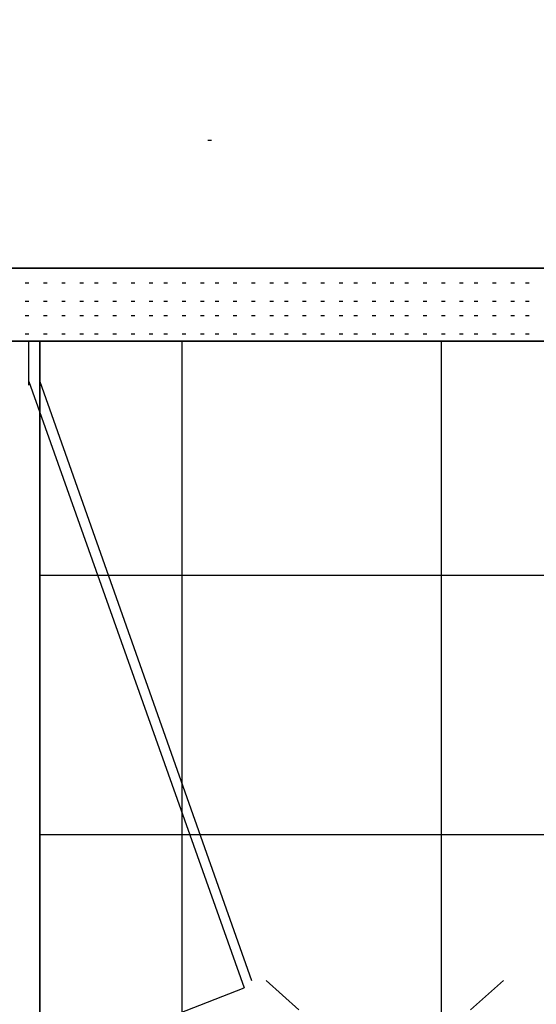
# Model space of a CAD drawing. Header units: millimetres. Extents: x 46 to 491, y -41 to 547.
# Tile 19 of 140: x 85 to 91, y 102 to 113. Entities that reach past the tile are written whole.
import ezdxf
from ezdxf import colors
from ezdxf.entities.mleader import LeaderData, LeaderLine
from ezdxf.math import Vec2, Vec3

# ---------------------------------------------------------------- set-up
doc = ezdxf.new("R2010")
doc.units = ezdxf.units.MM
doc.header["$LTSCALE"] = 10
doc.layers.add('_IE_adresy', color=173, linetype='Continuous')
doc.layers.add('xref', color=252, linetype='Continuous')
doc.styles.add('EEP_adresy', font='ARIALNI.TTF', dxfattribs={"width": 0.9, "height": 20})

# ---------------------------------------------------------------- blocks, each defined once
blk = doc.blocks.new('stacja')
at = {"color": 9, "lineweight": 25}
for points in [[(70.231, 59.351333), (104.605667, 59.351333), (104.605667, 60.198), (20.616334, 60.198), (20.616334, 59.351333)], [(31.115, 51.350333), (31.919334, 51.392666), (32.723667, 51.562), (33.485667, 51.858333)]]:
    blk.add_lwpolyline(points, dxfattribs=at)
blk.add_lwpolyline([(41.613667, 41.105666), (41.613667, 48.979666), (40.132, 48.979666), (40.132, 59.351333), (31.115, 59.351333), (31.115, 49.826333), (23.114, 49.826333), (23.114, 41.105666), (30.607, 41.105666), (30.607, 39.581666), (40.132, 39.581666), (40.132, 41.105666)], close=True, dxfattribs=at)
for points in [[(33.062334, 61.679666), (33.062334, 61.679666), (33.104667, 61.679666), (33.104667, 61.679666)], [(20.616334, 60.198), (20.616334, 60.198), (104.605667, 60.198), (104.605667, 60.198)], [(30.945667, 60.028666), (30.945667, 60.028666), (30.988, 60.028666), (30.988, 60.028666)], [(31.157334, 60.028666), (31.157334, 60.028666), (31.199667, 60.028666), (31.199667, 60.028666)], [(31.369, 60.028666), (31.369, 60.028666), (31.411334, 60.028666), (31.411334, 60.028666)], [(31.580667, 60.028666), (31.580667, 60.028666), (31.623, 60.028666), (31.623, 60.028666)], [(31.75, 60.028666), (31.75, 60.028666), (31.792334, 60.028666), (31.792334, 60.028666)], [(31.961667, 60.028666), (31.961667, 60.028666), (32.004, 60.028666), (32.004, 60.028666)], [(32.173334, 60.028666), (32.173334, 60.028666), (32.215667, 60.028666), (32.215667, 60.028666)], [(32.385, 60.028666), (32.385, 60.028666), (32.427334, 60.028666), (32.427334, 60.028666)], [(32.554334, 60.028666), (32.554334, 60.028666), (32.596667, 60.028666), (32.596667, 60.028666)], [(32.766, 60.028666), (32.766, 60.028666), (32.808334, 60.028666), (32.808334, 60.028666)], [(32.977667, 60.028666), (32.977667, 60.028666), (33.02, 60.028666), (33.02, 60.028666)], [(33.147, 60.028666), (33.147, 60.028666), (33.189334, 60.028666), (33.189334, 60.028666)], [(33.358667, 60.028666), (33.358667, 60.028666), (33.401, 60.028666), (33.401, 60.028666)], [(33.570334, 60.028666), (33.570334, 60.028666), (33.612667, 60.028666), (33.612667, 60.028666)], [(33.782, 60.028666), (33.782, 60.028666), (33.824334, 60.028666), (33.824334, 60.028666)], [(33.951334, 60.028666), (33.951334, 60.028666), (33.993667, 60.028666), (33.993667, 60.028666)], [(34.163, 60.028666), (34.163, 60.028666), (34.205334, 60.028666), (34.205334, 60.028666)], [(34.374667, 60.028666), (34.374667, 60.028666), (34.417, 60.028666), (34.417, 60.028666)], [(34.586334, 60.028666), (34.586334, 60.028666), (34.628667, 60.028666), (34.628667, 60.028666)], [(34.755667, 60.028666), (34.755667, 60.028666), (34.798, 60.028666), (34.798, 60.028666)], [(34.967334, 60.028666), (34.967334, 60.028666), (35.009667, 60.028666), (35.009667, 60.028666)], [(35.179, 60.028666), (35.179, 60.028666), (35.221334, 60.028666), (35.221334, 60.028666)], [(35.348334, 60.028666), (35.348334, 60.028666), (35.390667, 60.028666), (35.390667, 60.028666)], [(35.56, 60.028666), (35.56, 60.028666), (35.602334, 60.028666), (35.602334, 60.028666)], [(35.771667, 60.028666), (35.771667, 60.028666), (35.814, 60.028666), (35.814, 60.028666)], [(35.983334, 60.028666), (35.983334, 60.028666), (36.025667, 60.028666), (36.025667, 60.028666)], [(36.152667, 60.028666), (36.152667, 60.028666), (36.195, 60.028666), (36.195, 60.028666)], [(36.364334, 60.028666), (36.364334, 60.028666), (36.406667, 60.028666), (36.406667, 60.028666)], [(36.576, 60.028666), (36.576, 60.028666), (36.618334, 60.028666), (36.618334, 60.028666)], [(36.745334, 60.028666), (36.745334, 60.028666), (36.787667, 60.028666), (36.787667, 60.028666)], [(30.945667, 59.817), (30.945667, 59.817), (30.988, 59.817), (30.988, 59.817)], [(31.157334, 59.817), (31.157334, 59.817), (31.199667, 59.817), (31.199667, 59.817)], [(31.369, 59.817), (31.369, 59.817), (31.411334, 59.817), (31.411334, 59.817)], [(31.580667, 59.817), (31.580667, 59.817), (31.623, 59.817), (31.623, 59.817)], [(31.75, 59.817), (31.75, 59.817), (31.792334, 59.817), (31.792334, 59.817)], [(31.961667, 59.817), (31.961667, 59.817), (32.004, 59.817), (32.004, 59.817)], [(32.173334, 59.817), (32.173334, 59.817), (32.215667, 59.817), (32.215667, 59.817)], [(32.385, 59.817), (32.385, 59.817), (32.427334, 59.817), (32.427334, 59.817)], [(32.554334, 59.817), (32.554334, 59.817), (32.596667, 59.817), (32.596667, 59.817)], [(32.766, 59.817), (32.766, 59.817), (32.808334, 59.817), (32.808334, 59.817)], [(32.977667, 59.817), (32.977667, 59.817), (33.02, 59.817), (33.02, 59.817)], [(33.147, 59.817), (33.147, 59.817), (33.189334, 59.817), (33.189334, 59.817)], [(33.358667, 59.817), (33.358667, 59.817), (33.401, 59.817), (33.401, 59.817)], [(33.570334, 59.817), (33.570334, 59.817), (33.612667, 59.817), (33.612667, 59.817)], [(33.782, 59.817), (33.782, 59.817), (33.824334, 59.817), (33.824334, 59.817)], [(33.951334, 59.817), (33.951334, 59.817), (33.993667, 59.817), (33.993667, 59.817)], [(34.163, 59.817), (34.163, 59.817), (34.205334, 59.817), (34.205334, 59.817)], [(34.374667, 59.817), (34.374667, 59.817), (34.417, 59.817), (34.417, 59.817)], [(34.586334, 59.817), (34.586334, 59.817), (34.628667, 59.817), (34.628667, 59.817)], [(34.755667, 59.817), (34.755667, 59.817), (34.798, 59.817), (34.798, 59.817)], [(34.967334, 59.817), (34.967334, 59.817), (35.009667, 59.817), (35.009667, 59.817)], [(35.179, 59.817), (35.179, 59.817), (35.221334, 59.817), (35.221334, 59.817)], [(35.348334, 59.817), (35.348334, 59.817), (35.390667, 59.817), (35.390667, 59.817)], [(35.56, 59.817), (35.56, 59.817), (35.602334, 59.817), (35.602334, 59.817)], [(35.771667, 59.817), (35.771667, 59.817), (35.814, 59.817), (35.814, 59.817)], [(35.983334, 59.817), (35.983334, 59.817), (36.025667, 59.817), (36.025667, 59.817)], [(36.152667, 59.817), (36.152667, 59.817), (36.195, 59.817), (36.195, 59.817)], [(36.364334, 59.817), (36.364334, 59.817), (36.406667, 59.817), (36.406667, 59.817)], [(36.576, 59.817), (36.576, 59.817), (36.618334, 59.817), (36.618334, 59.817)], [(36.745334, 59.817), (36.745334, 59.817), (36.787667, 59.817), (36.787667, 59.817)], [(30.945667, 59.647666), (30.945667, 59.647666), (30.988, 59.647666), (30.988, 59.647666)], [(31.157334, 59.647666), (31.157334, 59.647666), (31.199667, 59.647666), (31.199667, 59.647666)], [(31.369, 59.647666), (31.369, 59.647666), (31.411334, 59.647666), (31.411334, 59.647666)], [(31.580667, 59.647666), (31.580667, 59.647666), (31.623, 59.647666), (31.623, 59.647666)], [(31.75, 59.647666), (31.75, 59.647666), (31.792334, 59.647666), (31.792334, 59.647666)], [(31.961667, 59.647666), (31.961667, 59.647666), (32.004, 59.647666), (32.004, 59.647666)], [(32.173334, 59.647666), (32.173334, 59.647666), (32.215667, 59.647666), (32.215667, 59.647666)], [(32.385, 59.647666), (32.385, 59.647666), (32.427334, 59.647666), (32.427334, 59.647666)], [(32.554334, 59.647666), (32.554334, 59.647666), (32.596667, 59.647666), (32.596667, 59.647666)], [(32.766, 59.647666), (32.766, 59.647666), (32.808334, 59.647666), (32.808334, 59.647666)], [(32.977667, 59.647666), (32.977667, 59.647666), (33.02, 59.647666), (33.02, 59.647666)], [(33.147, 59.647666), (33.147, 59.647666), (33.189334, 59.647666), (33.189334, 59.647666)], [(33.358667, 59.647666), (33.358667, 59.647666), (33.401, 59.647666), (33.401, 59.647666)], [(33.570334, 59.647666), (33.570334, 59.647666), (33.612667, 59.647666), (33.612667, 59.647666)], [(33.782, 59.647666), (33.782, 59.647666), (33.824334, 59.647666), (33.824334, 59.647666)], [(33.951334, 59.647666), (33.951334, 59.647666), (33.993667, 59.647666), (33.993667, 59.647666)], [(34.163, 59.647666), (34.163, 59.647666), (34.205334, 59.647666), (34.205334, 59.647666)], [(34.374667, 59.647666), (34.374667, 59.647666), (34.417, 59.647666), (34.417, 59.647666)], [(34.586334, 59.647666), (34.586334, 59.647666), (34.628667, 59.647666), (34.628667, 59.647666)], [(34.755667, 59.647666), (34.755667, 59.647666), (34.798, 59.647666), (34.798, 59.647666)], [(34.967334, 59.647666), (34.967334, 59.647666), (35.009667, 59.647666), (35.009667, 59.647666)], [(35.179, 59.647666), (35.179, 59.647666), (35.221334, 59.647666), (35.221334, 59.647666)], [(35.348334, 59.647666), (35.348334, 59.647666), (35.390667, 59.647666), (35.390667, 59.647666)], [(35.56, 59.647666), (35.56, 59.647666), (35.602334, 59.647666), (35.602334, 59.647666)], [(35.771667, 59.647666), (35.771667, 59.647666), (35.814, 59.647666), (35.814, 59.647666)], [(35.983334, 59.647666), (35.983334, 59.647666), (36.025667, 59.647666), (36.025667, 59.647666)], [(36.152667, 59.647666), (36.152667, 59.647666), (36.195, 59.647666), (36.195, 59.647666)], [(36.364334, 59.647666), (36.364334, 59.647666), (36.406667, 59.647666), (36.406667, 59.647666)], [(36.576, 59.647666), (36.576, 59.647666), (36.618334, 59.647666), (36.618334, 59.647666)], [(36.745334, 59.647666), (36.745334, 59.647666), (36.787667, 59.647666), (36.787667, 59.647666)], [(20.616334, 59.351333), (20.616334, 59.351333), (40.132, 59.351333), (40.132, 59.351333)], [(31.115, 59.351333), (31.115, 59.351333), (23.114, 59.351333), (23.114, 59.351333)], [(30.945667, 59.436), (30.945667, 59.436), (30.988, 59.436), (30.988, 59.436)], [(30.988, 58.843333), (30.988, 58.843333), (30.988, 59.351333), (30.988, 59.351333)], [(31.115, 51.350333), (31.115, 51.350333), (31.115, 59.351333), (31.115, 59.351333)], [(31.157334, 59.436), (31.157334, 59.436), (31.199667, 59.436), (31.199667, 59.436)], [(31.369, 59.436), (31.369, 59.436), (31.411334, 59.436), (31.411334, 59.436)], [(31.580667, 59.436), (31.580667, 59.436), (31.623, 59.436), (31.623, 59.436)], [(31.75, 59.436), (31.75, 59.436), (31.792334, 59.436), (31.792334, 59.436)], [(31.961667, 59.436), (31.961667, 59.436), (32.004, 59.436), (32.004, 59.436)], [(32.173334, 59.436), (32.173334, 59.436), (32.215667, 59.436), (32.215667, 59.436)], [(32.385, 59.436), (32.385, 59.436), (32.427334, 59.436), (32.427334, 59.436)], [(32.554334, 59.436), (32.554334, 59.436), (32.596667, 59.436), (32.596667, 59.436)], [(32.766, 59.436), (32.766, 59.436), (32.808334, 59.436), (32.808334, 59.436)], [(32.766, 39.581666), (32.766, 39.581666), (32.766, 59.351333), (32.766, 59.351333)], [(32.977667, 59.436), (32.977667, 59.436), (33.02, 59.436), (33.02, 59.436)], [(33.147, 59.436), (33.147, 59.436), (33.189334, 59.436), (33.189334, 59.436)], [(33.358667, 59.436), (33.358667, 59.436), (33.401, 59.436), (33.401, 59.436)], [(33.570334, 59.436), (33.570334, 59.436), (33.612667, 59.436), (33.612667, 59.436)], [(33.782, 59.436), (33.782, 59.436), (33.824334, 59.436), (33.824334, 59.436)], [(33.951334, 59.436), (33.951334, 59.436), (33.993667, 59.436), (33.993667, 59.436)], [(34.163, 59.436), (34.163, 59.436), (34.205334, 59.436), (34.205334, 59.436)], [(34.374667, 59.436), (34.374667, 59.436), (34.417, 59.436), (34.417, 59.436)], [(34.586334, 59.436), (34.586334, 59.436), (34.628667, 59.436), (34.628667, 59.436)], [(34.755667, 59.436), (34.755667, 59.436), (34.798, 59.436), (34.798, 59.436)], [(34.967334, 59.436), (34.967334, 59.436), (35.009667, 59.436), (35.009667, 59.436)], [(35.179, 59.436), (35.179, 59.436), (35.221334, 59.436), (35.221334, 59.436)], [(35.348334, 59.436), (35.348334, 59.436), (35.390667, 59.436), (35.390667, 59.436)], [(35.56, 59.436), (35.56, 59.436), (35.602334, 59.436), (35.602334, 59.436)], [(35.771667, 59.436), (35.771667, 59.436), (35.814, 59.436), (35.814, 59.436)], [(35.771667, 39.581666), (35.771667, 39.581666), (35.771667, 59.351333), (35.771667, 59.351333)], [(35.983334, 59.436), (35.983334, 59.436), (36.025667, 59.436), (36.025667, 59.436)], [(36.152667, 59.436), (36.152667, 59.436), (36.195, 59.436), (36.195, 59.436)], [(36.364334, 59.436), (36.364334, 59.436), (36.406667, 59.436), (36.406667, 59.436)], [(36.576, 59.436), (36.576, 59.436), (36.618334, 59.436), (36.618334, 59.436)], [(36.745334, 59.436), (36.745334, 59.436), (36.787667, 59.436), (36.787667, 59.436)], [(30.988, 58.885666), (30.988, 58.885666), (33.485667, 51.858333), (33.485667, 51.858333)], [(31.115, 58.885666), (31.115, 58.885666), (33.570334, 51.943), (33.570334, 51.943)], [(31.115, 56.642), (31.115, 56.642), (40.132, 56.642), (40.132, 56.642)], [(31.115, 53.636333), (31.115, 53.636333), (40.132, 53.636333), (40.132, 53.636333)], [(34.120667, 51.604333), (34.120667, 51.604333), (33.739667, 51.943), (33.739667, 51.943)], [(36.110334, 51.604333), (36.110334, 51.604333), (36.491334, 51.943), (36.491334, 51.943)]]:
    blk.add_open_spline(points, degree=3, dxfattribs=at)

msp = doc.modelspace()

# ---------------------------------------------------------------- block references
at = {"layer": 'xref'}
msp.add_blockref('stacja', (53.992334, 50.410128), dxfattribs=at)

# ---------------------------------------------------------------- leaders
at = {"layer": '_IE_adresy', "color": 1}
ml = msp.add_multileader_mtext('Standard', dxfattribs=at)
ml.set_content('{\\W1;\\fArial|b0|i0|c238|p34;Istn. szafa pożarowa\\PProj.kabel XFLAME E90 5x1x240mm2\\Pzasilić z wolnego obwodu\\PZab. gG200A }', color=1, style='EEP_adresy')
ml.set_leader_properties(color=1)
ml.build(insert=Vec2(0, 0))
ml.multileader.update_dxf_attribs({"text_left_attachment_type": 6, "text_right_attachment_type": 6, "dogleg_length": 0.5, "arrow_head_size": 3})
ctx = ml.context
ctx.base_point, ctx.char_height, ctx.arrow_head_size, ctx.landing_gap_size, ctx.plane_origin = Vec3(127.644572, 130.928128), 2.5, 3, 0.4, Vec3(309.664545, 125.520573)
ctx.left_attachment, ctx.right_attachment, ctx.text_align_type = 6, 6, 2
notes = []
notes.append((ctx, [(0, (1, 1, 0), (189.996083, 130.928128), (-1, 0), 2.410992, [(2, [(204.020679, 100.904641)], 0, [])])]))
ctx.mtext.insert, ctx.mtext.width, ctx.mtext.defined_height, ctx.mtext.alignment, ctx.mtext.line_spacing_factor, ctx.mtext.flow_direction = Vec3(187.185091, 134.205754), 98.67878785, 54.223772, 3, 0.96, 5
for ctx, leaders in notes:
    for number, flags, end, landing, length, lines in leaders:
        leader = LeaderData()
        leader.index, (leader.has_last_leader_line, leader.has_dogleg_vector, leader.attachment_direction) = number, flags
        leader.last_leader_point, leader.dogleg_vector, leader.dogleg_length = Vec3(end), Vec3(landing), length
        for number, points, colour, breaks in lines:
            line = LeaderLine()
            line.index, line.vertices, line.color, line.breaks = number, Vec3.list(points), colors.encode_raw_color(colour), breaks
            leader.lines.append(line)
        ctx.leaders.append(leader)

doc.saveas('drawing.dxf')
